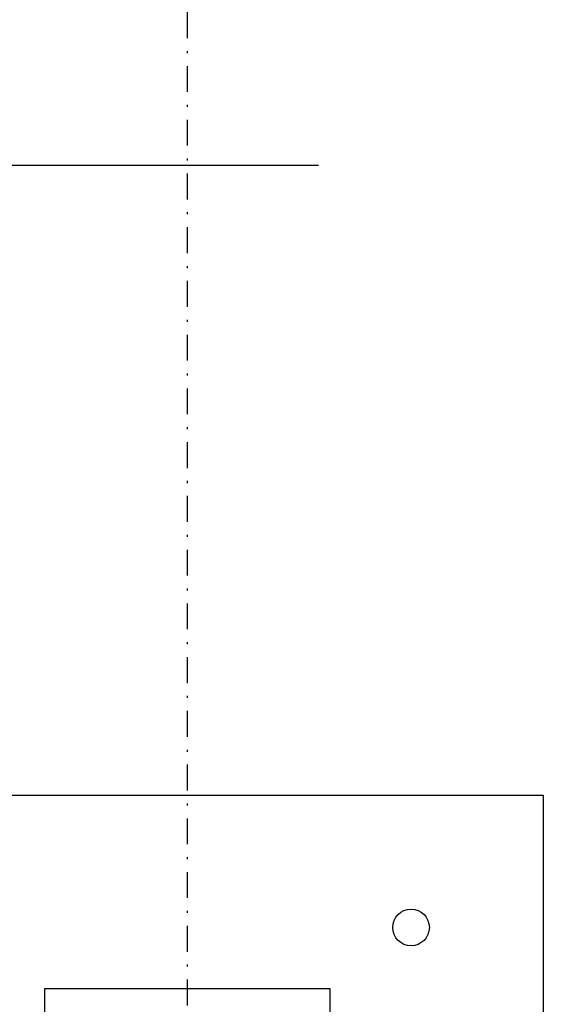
# Model space of a CAD drawing. Header units: centimetres. Extents: x 42630 to 130002, y 15 to 29179.
# Tile 34 of 175: x 50565 to 50590, y 4528 to 4576. Entities that reach past the tile are written whole.
import ezdxf

# ---------------------------------------------------------------- set-up
doc = ezdxf.new("R2010")
doc.units = ezdxf.units.CM
doc.header["$LTSCALE"] = 0.01
doc.linetypes.add('DASHDOT2', pattern=[12.7, 6.35, -3.175, 0, -3.175])
for name, color, linetype in [('33 - linia 2', 253, 'Continuous'), ('A-ELEWACJE', 253, 'Continuous'), ('A-Grid', 253, 'DASHDOT2')]:
    doc.layers.add(name, color=color, linetype=linetype)
doc.layers.add('REV', color=253, linetype='Continuous', lineweight=40, plot=False)

# ---------------------------------------------------------------- blocks, each defined once
blk = doc.blocks.new('A$7E8814A102C37C')
at = {"layer": 'A-Grid', "ltscale": 20}
blk.add_lwpolyline([(1000, -130), (1000, -1964.5)], dxfattribs=at)
blk = doc.blocks.new('A$7E8A9A372D53')
at = {"layer": '33 - linia 2'}
blk.add_lwpolyline([(10040, -12530), (10180, -12530), (10180, -12542), (10125.5, -12542, 0.414214), (10113.5, -12554), (10113.5, -12646, 0.414214), (10125.5, -12658), (10180, -12658), (10180, -12670), (10040, -12670), (10040, -12658), (10094.5, -12658, 0.414214), (10106.5, -12646), (10106.5, -12554, 0.414214), (10094.5, -12542), (10040, -12542)], format="xyb", close=True, dxfattribs=at)
blk = doc.blocks.new('A$7E8A16153526364')
at = {"layer": '33 - linia 2'}
blk.add_lwpolyline([(-20285, -12435), (-19935, -12435), (-19935, -12785), (-20285, -12785)], close=True, dxfattribs=at)
blk.add_circle((-20000, -12500), 9, dxfattribs=at)

msp = doc.modelspace()

# ---------------------------------------------------------------- linework, layer by layer
at = {"layer": 'A-ELEWACJE', "color": 0}
msp.add_line((50555.444, 4569.047), (50579.275, 4569.047), dxfattribs=at)

# ---------------------------------------------------------------- block references
at = {"layer": 'A-ELEWACJE', "xscale": 0.1, "yscale": 0.1, "zscale": 0.1}
msp.add_blockref('A$7E8A16153526364', (52583.82, 5781.604), dxfattribs=at)
at = {"layer": 'A-Grid', "lineweight": -3}
msp.add_blockref('A$7E8814A102C37C', (49572.82, 6187.604), dxfattribs=at)
at = {"layer": 'REV', "xscale": 0.1, "yscale": 0.1, "zscale": 0.1}
msp.add_blockref('A$7E8A9A372D53', (49561.82, 5781.604), dxfattribs=at)

doc.saveas('drawing.dxf')
